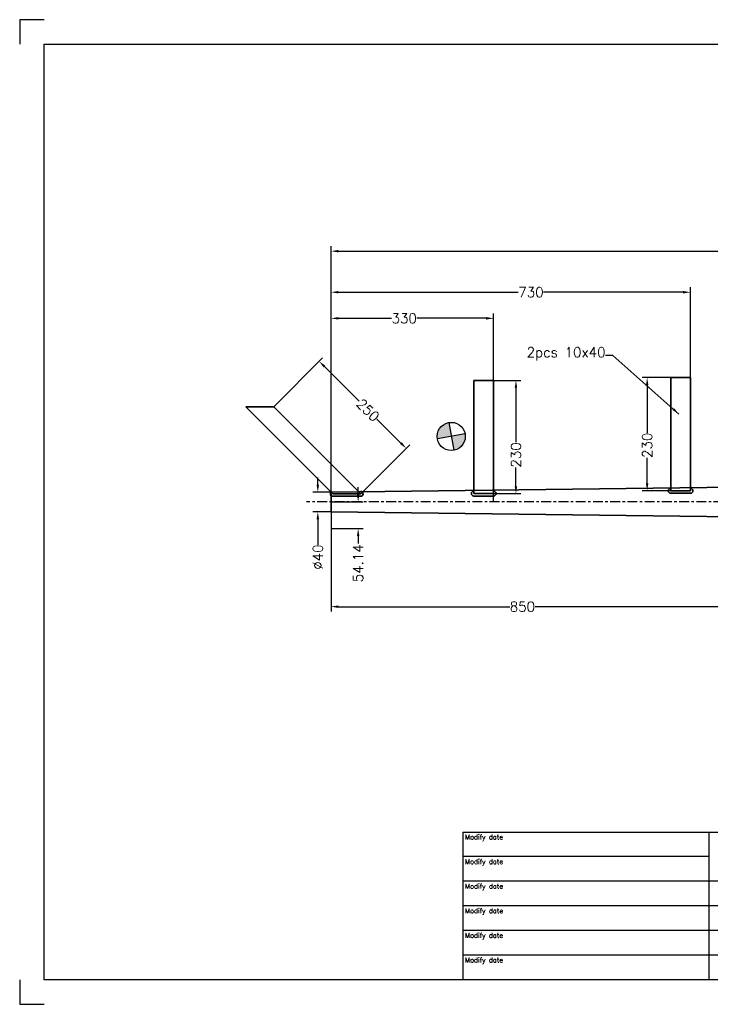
# Model space of a CAD drawing. Header units: millimetres. Extents: x -21605 to -18755, y -21786 to -19786.
# Tile 1 of 3: x -21605 to -20202, y -21786 to -19786. Entities that reach past the tile are written whole.
import ezdxf

# ---------------------------------------------------------------- set-up
doc = ezdxf.new("R2010")
doc.units = ezdxf.units.MM
doc.header["$LTSCALE"] = 5
doc.header["$PDMODE"] = 34
doc.header["$PDSIZE"] = 3
doc.linetypes.add('CENTER', pattern=[7, 4, -1, 1, -1])
for name, color, linetype in [('Blade', 1, 'Continuous'), ('center', 6, 'CENTER'), ('RAMME', 7, 'Continuous')]:
    doc.layers.add(name, color=color, linetype=linetype)
doc.layers.add('DIMS', color=7, linetype='Continuous', lineweight=15)
doc.layers.add('STOCK', color=5, linetype='Continuous', lineweight=35)
doc.styles.add('ROMANS', font='romans')
doc.dimstyles.new('Text 20', dxfattribs={"dimtxt": 20, "dimasz": 15, "dimexe": 10, "dimexo": 0, "dimgap": 0, "dimtad": 0, "dimdsep": 46, "dimtxsty": 'ROMANS', "dimcen": 10, "dimazin": 2, "dimtfac": 0.65, "dimtofl": 0, "dimtmove": 0, "dimatfit": 0, "dimfxl": 0, "dimtolj": 1, "dimarcsym": 0})

# ---------------------------------------------------------------- blocks, each defined once
blk = doc.blocks.new('*D5')
at = {"layer": 'DEFPOINTS', "color": 0}
for p in [(-18997.7, -20256.1), (-18997.7, -20745.5), (-20972.7, -20765.5)]:
    blk.add_point(p, dxfattribs=at)
at = {"layer": 'DIMS', "color": 0, "lineweight": -2}
for p, q in [((-20972.7, -20765.5), (-20972.7, -20246.1)), ((-20957.7, -20256.1), (-19984.2, -20256.1)), ((-19012.7, -20256.1), (-19916.6, -20256.1)), ((-18997.7, -20745.5), (-18997.7, -20246.1))]:
    blk.add_line(p, q, dxfattribs=at)
at = {"layer": 'DIMS', "color": 0}
for points in [[(-20957.7, -20253.6), (-20957.7, -20258.6), (-20972.7, -20256.1)], [(-19012.7, -20253.6), (-19012.7, -20258.6), (-18997.7, -20256.1)]]:
    blk.add_solid(points, dxfattribs=at)
at = {"layer": 'DIMS', "color": 0, "insert": (-19950.4, -20256.1), "char_height": 20, "attachment_point": 5, "style": 'ROMANS'}
blk.add_mtext('\\A1;1975', dxfattribs=at)
blk = doc.blocks.new('*D6')
at = {"layer": 'DEFPOINTS', "color": 0}
for p in [(-20642.7, -20392.5), (-20972.7, -20765.5), (-20642.7, -20765.5)]:
    blk.add_point(p, dxfattribs=at)
at = {"layer": 'DIMS', "color": 0, "lineweight": -2}
for p, q in [((-20972.7, -20765.5), (-20972.7, -20382.5)), ((-20957.7, -20392.5), (-20849.9, -20392.5)), ((-20657.7, -20392.5), (-20798.5, -20392.5)), ((-20642.7, -20765.5), (-20642.7, -20382.5))]:
    blk.add_line(p, q, dxfattribs=at)
at = {"layer": 'DIMS', "color": 0}
for points in [[(-20957.7, -20390), (-20957.7, -20395), (-20972.7, -20392.5)], [(-20657.7, -20390), (-20657.7, -20395), (-20642.7, -20392.5)]]:
    blk.add_solid(points, dxfattribs=at)
at = {"layer": 'DIMS', "color": 0, "insert": (-20824.2, -20392.5), "char_height": 20, "attachment_point": 5, "style": 'ROMANS'}
blk.add_mtext('\\A1;330', dxfattribs=at)
blk = doc.blocks.new('*D7')
at = {"layer": 'DEFPOINTS', "color": 0}
for p in [(-20242.7, -20339.5), (-20242.7, -20512.9), (-20972.7, -20765.5)]:
    blk.add_point(p, dxfattribs=at)
at = {"layer": 'DIMS', "color": 0, "lineweight": -2}
for p, q in [((-20972.7, -20765.5), (-20972.7, -20329.5)), ((-20957.7, -20339.5), (-20592.4, -20339.5)), ((-20257.7, -20339.5), (-20541, -20339.5)), ((-20242.7, -20512.9), (-20242.7, -20329.5))]:
    blk.add_line(p, q, dxfattribs=at)
at = {"layer": 'DIMS', "color": 0}
for points in [[(-20957.7, -20337), (-20957.7, -20342), (-20972.7, -20339.5)], [(-20257.7, -20337), (-20257.7, -20342), (-20242.7, -20339.5)]]:
    blk.add_solid(points, dxfattribs=at)
at = {"layer": 'DIMS', "color": 0, "insert": (-20566.7, -20339.5), "char_height": 20, "attachment_point": 5, "style": 'ROMANS'}
blk.add_mtext('\\A1;730', dxfattribs=at)
blk = doc.blocks.new('*D16')
at = {"layer": 'DEFPOINTS', "color": 0}
for p in [(-20972.7, -20745.5), (-20999.7, -20785.5), (-20972.7, -20785.5)]:
    blk.add_point(p, dxfattribs=at)
at = {"layer": 'DIMS', "color": 0, "lineweight": -2}
for p, q in [((-20999.7, -20730.5), (-20999.7, -20715.5)), ((-20972.7, -20745.5), (-21009.7, -20745.5)), ((-20972.7, -20785.5), (-21009.7, -20785.5)), ((-20999.7, -20800.5), (-20999.7, -20852.3))]:
    blk.add_line(p, q, dxfattribs=at)
at = {"layer": 'DIMS', "color": 0}
for points in [[(-21002.2, -20730.5), (-20997.2, -20730.5), (-20999.7, -20745.5)], [(-21002.2, -20800.5), (-20997.2, -20800.5), (-20999.7, -20785.5)]]:
    blk.add_solid(points, dxfattribs=at)
at = {"layer": 'DIMS', "color": 0, "insert": (-20999.7, -20877.5), "char_height": 20, "attachment_point": 5, "rotation": 90, "style": 'ROMANS'}
blk.add_mtext('\\A1;%%C40', dxfattribs=at)
blk = doc.blocks.new('*D18')
at = {"layer": 'DEFPOINTS', "color": 0}
for p in [(-20282.7, -20512.9), (-20330.7, -20742.9), (-20282.7, -20742.9)]:
    blk.add_point(p, dxfattribs=at)
at = {"layer": 'DIMS', "color": 0, "lineweight": -2}
for p, q in [((-20282.7, -20512.9), (-20340.7, -20512.9)), ((-20330.7, -20527.9), (-20330.7, -20624.8)), ((-20330.7, -20727.9), (-20330.7, -20676.2)), ((-20282.7, -20742.9), (-20340.7, -20742.9))]:
    blk.add_line(p, q, dxfattribs=at)
at = {"layer": 'DIMS', "color": 0}
for points in [[(-20333.2, -20527.9), (-20328.2, -20527.9), (-20330.7, -20512.9)], [(-20333.2, -20727.9), (-20328.2, -20727.9), (-20330.7, -20742.9)]]:
    blk.add_solid(points, dxfattribs=at)
at = {"layer": 'DIMS', "color": 0, "insert": (-20330.7, -20650.5), "char_height": 20, "attachment_point": 5, "rotation": 90, "style": 'ROMANS'}
blk.add_mtext('\\A1;230', dxfattribs=at)
blk = doc.blocks.new('*D19')
at = {"layer": 'DEFPOINTS', "color": 0}
for p in [(-20642.7, -20518.5), (-20642.7, -20748.5), (-20597.2, -20748.5)]:
    blk.add_point(p, dxfattribs=at)
at = {"layer": 'DIMS', "color": 0, "lineweight": -2}
for p, q in [((-20642.7, -20518.5), (-20587.2, -20518.5)), ((-20597.2, -20533.5), (-20597.2, -20644.3)), ((-20597.2, -20733.5), (-20597.2, -20695.7)), ((-20642.7, -20748.5), (-20587.2, -20748.5))]:
    blk.add_line(p, q, dxfattribs=at)
at = {"layer": 'DIMS', "color": 0}
for points in [[(-20599.7, -20533.5), (-20594.7, -20533.5), (-20597.2, -20518.5)], [(-20599.7, -20733.5), (-20594.7, -20733.5), (-20597.2, -20748.5)]]:
    blk.add_solid(points, dxfattribs=at)
at = {"layer": 'DIMS', "color": 0, "insert": (-20597.2, -20670), "char_height": 20, "attachment_point": 5, "rotation": 90, "style": 'ROMANS'}
blk.add_mtext('\\A1;230', dxfattribs=at)
blk = doc.blocks.new('*D21')
at = {"layer": 'DEFPOINTS', "color": 0}
for p in [(-21089.3, -20572.2), (-20820.1, -20656.7), (-20912.6, -20749.1)]:
    blk.add_point(p, dxfattribs=at)
at = {"layer": 'DIMS', "color": 0, "lineweight": -2}
for p, q in [((-21089.3, -20572.2), (-20989.8, -20472.7)), ((-20986.2, -20490.4), (-20915.9, -20560.8)), ((-20830.7, -20646), (-20879.5, -20597.2)), ((-20912.6, -20749.1), (-20813, -20649.6))]:
    blk.add_line(p, q, dxfattribs=at)
at = {"layer": 'DIMS', "color": 0}
for points in [[(-20984.5, -20488.7), (-20988, -20492.2), (-20996.8, -20479.8)], [(-20828.9, -20644.3), (-20832.5, -20647.8), (-20820.1, -20656.7)]]:
    blk.add_solid(points, dxfattribs=at)
at = {"layer": 'DIMS', "color": 0, "insert": (-20897.7, -20579), "char_height": 20, "attachment_point": 5, "rotation": 314.9809, "style": 'ROMANS'}
blk.add_mtext('\\A1;250', dxfattribs=at)
blk = doc.blocks.new('*D24')
at = {"layer": 'DEFPOINTS', "color": 0}
for p in [(-20972.7, -20765.5), (-20122.7, -20765.5), (-20972.7, -20978.2)]:
    blk.add_point(p, dxfattribs=at)
at = {"layer": 'DIMS', "color": 0, "lineweight": -2}
for p, q in [((-20972.7, -20765.5), (-20972.7, -20988.2)), ((-20122.7, -20765.5), (-20122.7, -20988.2)), ((-20957.7, -20978.2), (-20609.8, -20978.2)), ((-20137.7, -20978.2), (-20558.4, -20978.2))]:
    blk.add_line(p, q, dxfattribs=at)
at = {"layer": 'DIMS', "color": 0}
for points in [[(-20957.7, -20975.7), (-20957.7, -20980.7), (-20972.7, -20978.2)], [(-20137.7, -20975.7), (-20137.7, -20980.7), (-20122.7, -20978.2)]]:
    blk.add_solid(points, dxfattribs=at)
at = {"layer": 'DIMS', "color": 0, "insert": (-20584.1, -20978.2), "char_height": 20, "attachment_point": 5, "style": 'ROMANS'}
blk.add_mtext('\\A1;850', dxfattribs=at)
blk = doc.blocks.new('*D25')
at = {"layer": 'DEFPOINTS', "color": 0}
for p in [(-20972.7, -20765.5), (-20972.7, -20819.7), (-20917.7, -20819.7)]:
    blk.add_point(p, dxfattribs=at)
at = {"layer": 'DIMS', "color": 0, "lineweight": -2}
for p, q in [((-20917.7, -20750.5), (-20917.7, -20735.5)), ((-20972.7, -20765.5), (-20907.7, -20765.5)), ((-20972.7, -20819.7), (-20907.7, -20819.7)), ((-20917.7, -20834.7), (-20917.7, -20849.7))]:
    blk.add_line(p, q, dxfattribs=at)
at = {"layer": 'DIMS', "color": 0}
for points in [[(-20920.2, -20750.5), (-20915.2, -20750.5), (-20917.7, -20765.5)], [(-20920.2, -20834.7), (-20915.2, -20834.7), (-20917.7, -20819.7)]]:
    blk.add_solid(points, dxfattribs=at)
at = {"layer": 'DIMS', "color": 0, "insert": (-20917.7, -20890.1), "char_height": 20, "attachment_point": 5, "rotation": 90, "style": 'ROMANS'}
blk.add_mtext('\\A1;54.14', dxfattribs=at)

msp = doc.modelspace()

# ---------------------------------------------------------------- hatches: boundary and pattern name
at = {"layer": 'Blade'}
h = msp.add_hatch(color=256, dxfattribs=at)
h.paths.add_polyline_path([(-20728.614, -20632.418), (-20723.654, -20660.547, 0.36397023), (-20700.051, -20632.418, 0.04366094), (-20700.485, -20627.458)])
h.paths.add_polyline_path([(-20733.574, -20604.289, 0.36397023), (-20757.178, -20632.418, 0.04366094), (-20756.744, -20637.378), (-20728.614, -20632.418)])

# ---------------------------------------------------------------- linework, layer by layer
for p, q in [((-20733.574, -20604.289), (-20723.654, -20660.547)), ((-20700.485, -20627.458), (-20756.744, -20637.378))]:
    msp.add_line(p, q, dxfattribs=at)
msp.add_circle((-20728.614, -20632.418), 28.563, dxfattribs=at)
at = {"layer": 'center'}
msp.add_line((-18880.688, -20765.524), (-21022.69, -20765.524), dxfattribs=at)
at = {"layer": 'RAMME'}
for p, q in [((-21555.194, -19785.899), (-21605.194, -19785.899)), ((-21605.194, -19785.899), (-21605.194, -19835.899)), ((-21555.194, -21735.899), (-21555.194, -19835.899)), ((-21555.194, -19835.899), (-18805.194, -19835.899)), ((-20705.194, -21435.899), (-18805.194, -21435.899)), ((-20705.194, -21435.899), (-20705.194, -21735.899)), ((-20205.194, -21435.899), (-20205.194, -21735.899)), ((-20205.194, -21485.899), (-20705.194, -21485.899)), ((-19305.194, -21535.899), (-20705.194, -21535.899)), ((-19305.194, -21585.899), (-20705.194, -21585.899)), ((-19305.194, -21635.899), (-20705.194, -21635.899)), ((-19305.194, -21685.899), (-20705.194, -21685.899)), ((-21605.194, -21735.899), (-21605.194, -21785.899)), ((-18805.194, -21735.899), (-21555.194, -21735.899)), ((-21605.194, -21785.899), (-21555.194, -21785.899))]:
    msp.add_line(p, q, dxfattribs=at)
at = {"layer": 'STOCK'}
for p, q in [((-20642.69, -20518.452), (-20682.69, -20518.452)), ((-20682.69, -20518.452), (-20682.69, -20748.452)), ((-20642.69, -20748.452), (-20642.69, -20518.452)), ((-20282.69, -20512.91), (-20282.69, -20742.91)), ((-20242.69, -20512.91), (-20282.69, -20512.91)), ((-20242.69, -20742.91), (-20242.69, -20512.91)), ((-21089.304, -20572.224), (-21145.872, -20572.224)), ((-21145.872, -20572.224), (-20969.154, -20749.06)), ((-20912.586, -20749.06), (-21089.304, -20572.224)), ((-20972.69, -20745.524), (-20142.69, -20735.024)), ((-20972.69, -20765.524), (-20972.69, -20745.524)), ((-20912.586, -20749.06), (-20969.154, -20749.06)), ((-20969.154, -20754.06), (-20912.586, -20754.06)), ((-20642.69, -20748.452), (-20682.69, -20748.452)), ((-20682.69, -20753.452), (-20642.69, -20753.452)), ((-20242.69, -20742.91), (-20282.69, -20742.91)), ((-20282.69, -20747.91), (-20242.69, -20747.91)), ((-20972.69, -20765.524), (-20972.69, -20785.524)), ((-20972.69, -20785.524), (-20142.69, -20796.024))]:
    msp.add_line(p, q, dxfattribs=at)
for centre, start, end in [((-20282.69, -20742.91), 90, 270), ((-20242.69, -20742.91), 270, 90), ((-20969.154, -20749.06), 135, 270), ((-20912.586, -20749.06), 270, 90), ((-20682.69, -20748.452), 90, 270), ((-20642.69, -20748.452), 270, 90)]:
    msp.add_arc(centre, 5, start, end, dxfattribs=at)

# ---------------------------------------------------------------- texts
at = {"layer": 'DIMS', "insert": (-20415.19, -20478.024), "char_height": 20, "attachment_point": 9, "style": 'ROMANS'}
msp.add_mtext('\\A1;2pcs 10x40', dxfattribs=at)
at = {"layer": 'RAMME', "style": 'ROMANS'}
for p in [(-20700.617, -21450.899), (-20700.617, -21500.899), (-20700.617, -21550.899), (-20700.617, -21600.899), (-20700.617, -21650.899), (-20700.617, -21700.899)]:
    msp.add_text('Modify date', height=9.91423, dxfattribs=at).set_placement(p)

# ---------------------------------------------------------------- dimensions: what is measured, and where the dimension line sits
at = {"layer": 'DIMS'}
for base, p1, p2, picture, middle in [((-18997.69, -20256.092), (-20972.69, -20765.524), (-18997.69, -20745.524), '*D5', (-19950.432, -20256.092)), ((-20242.69, -20339.524), (-20972.69, -20765.524), (-20242.69, -20512.91), '*D7', (-20566.69, -20339.524)), ((-20642.69, -20392.524), (-20972.69, -20765.524), (-20642.69, -20765.524), '*D6', (-20824.19, -20392.524)), ((-20972.69, -20978.203), (-20122.69, -20765.524), (-20972.69, -20765.524), '*D24', (-20584.089, -20978.203))]:
    dim = msp.add_linear_dim(base=base, p1=p1, p2=p2, dimstyle='Text 20', dxfattribs=at)
    dim.commit()
    dim.dimension.update_dxf_attribs({"geometry": picture, "text_midpoint": middle, "dimtype": 160})
for base, p1, p2, angle, picture, middle, dimtype in [((-20820.115, -20656.651), (-21089.304, -20572.224), (-20912.586, -20749.06), 314.980888, '*D21', (-20897.69, -20579.024), 161), ((-20597.19, -20748.452), (-20642.69, -20518.452), (-20642.69, -20748.452), 90, '*D19', (-20597.19, -20670.024), 160), ((-20330.69, -20742.91), (-20282.69, -20512.91), (-20282.69, -20742.91), 90, '*D18', (-20330.69, -20650.524), 160), ((-20917.69, -20819.665), (-20972.69, -20765.524), (-20972.69, -20819.665), 90, '*D25', (-20917.69, -20890.141), 160)]:
    dim = msp.add_linear_dim(base=base, p1=p1, p2=p2, angle=angle, dimstyle='Text 20', dxfattribs=at)
    dim.commit()
    dim.dimension.update_dxf_attribs({"geometry": picture, "text_midpoint": middle, "dimtype": dimtype})
dim = msp.add_linear_dim(base=(-20999.69, -20785.524), p1=(-20972.69, -20745.524), p2=(-20972.69, -20785.524), angle=90, text='%%C<>', dimstyle='Text 20', dxfattribs=at)
dim.commit()
dim.dimension.update_dxf_attribs({"geometry": '*D16', "text_midpoint": (-20999.69, -20877.524), "dimtype": 160})

# ---------------------------------------------------------------- leaders
at = {"layer": 'DIMS', "annotation_type": 0, "has_hookline": 1, "hookline_direction": 1, "text_width": 177.143}
msp.add_leader([(-20266.19, -20587.024), (-20400.19, -20468.024), (-20415.19, -20468.024)], dimstyle='Text 20', override={"dimgap": 0, "dimtad": 0}, dxfattribs=at)

doc.saveas('drawing.dxf')
